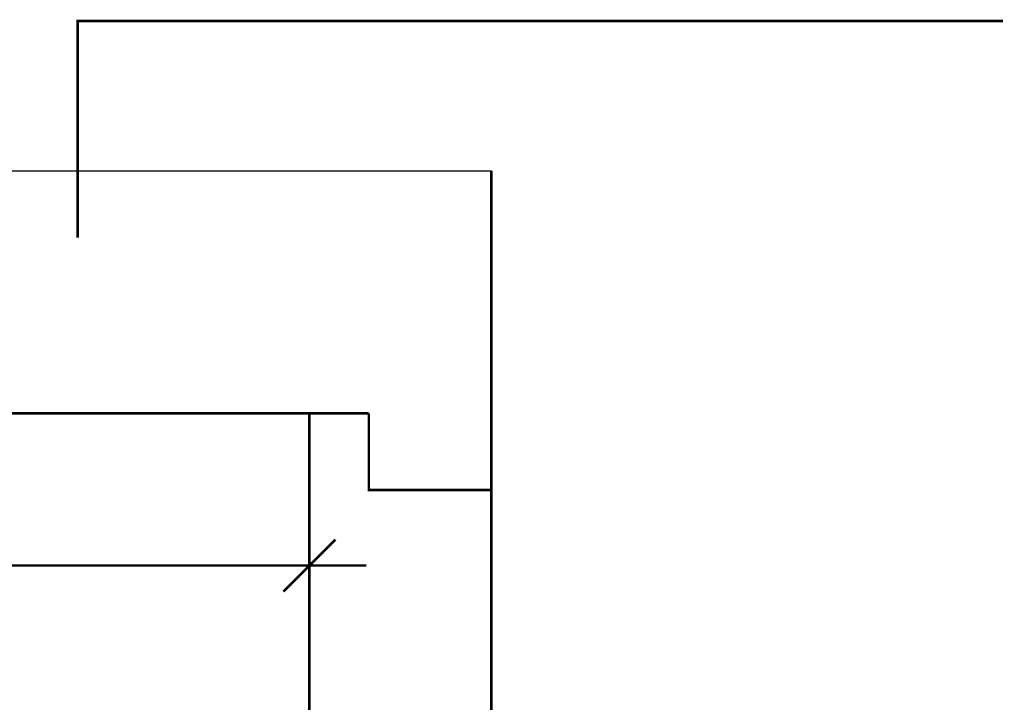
# Model space of a CAD drawing. Header units: millimetres. Extents: x 5659 to 8126, y 727 to 2118.
# Tile 31 of 53: x 6898 to 6931, y 2030 to 2054. Entities that reach past the tile are written whole.
import ezdxf

# ---------------------------------------------------------------- set-up
doc = ezdxf.new("R2010")
doc.units = ezdxf.units.MM
doc.layers.add('at_Entity', color=7, linetype='Continuous')

msp = doc.modelspace()

# ---------------------------------------------------------------- linework, layer by layer
msp.add_lwpolyline([(6894.279, 2048.606), (6913.742, 2048.606)])
at = {"layer": 'at_Entity', "color": 7}
for points in [[(6931.264, 2053.731, 0.0897, 0.0897, 0), (6899.578, 2053.731, 0.0897, 0.0897, 0), (6899.578, 2046.318, 0.0897, 0.0897, 0)], [(6859.156, 2040.303, 0.0897, 0.0897, 0), (6909.548, 2040.303, 0.0897, 0.0897, 0)], [(6907.515, 1990.996, 0.0897, 0.0897, 0), (6907.515, 2040.303, 0.0897, 0.0897, 0), (6861.189, 2040.303, 0.0897, 0.0897, 0), (6861.189, 1990.996, 0.0897, 0.0897, 0)], [(6909.548, 2040.303, 0.0897, 0.0897, 0), (6909.548, 2037.677, 0.0897, 0.0897, 0), (6913.742, 2037.677, 0.0897, 0.0897, 0)], [(6906.625, 2034.203, 0.0897, 0.0897, 0), (6908.404, 2035.983, 0.0897, 0.0897, 0)], [(6861.189, 2035.093, 0.0897, 0.0897, 0), (6909.463, 2035.093, 0.0897, 0.0897, 0)]]:
    msp.add_lwpolyline(points, format="xyseb", dxfattribs=at)
at = {"layer": 'at_Entity', "color": 7, "const_width": 0.0897}
msp.add_lwpolyline([(6913.742, 1990.996), (6913.742, 2048.606)], dxfattribs=at)

doc.saveas('drawing.dxf')
